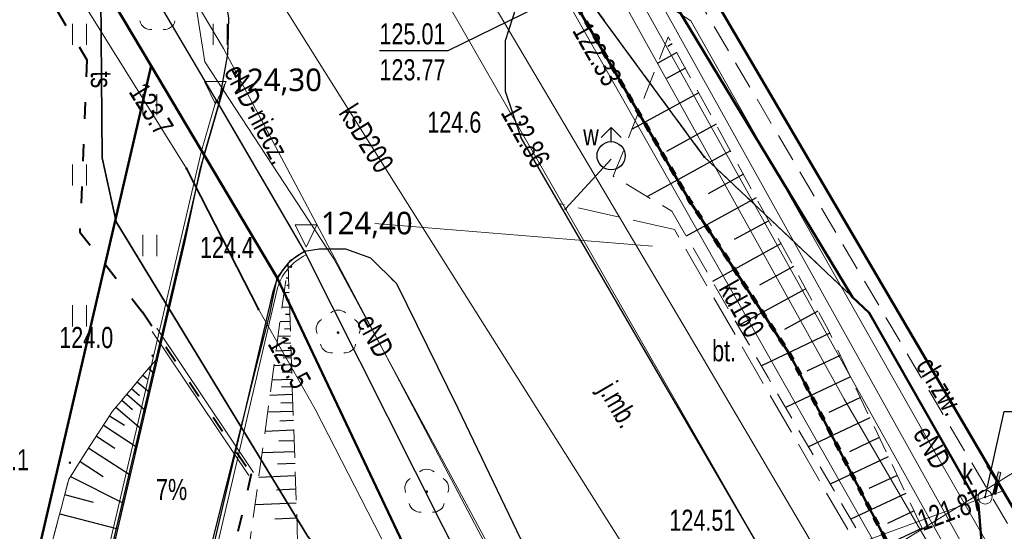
# Model space of a CAD drawing. Header units: millimetres. Extents: x 7464056 to 7464277, y 5957530 to 5957827.
# Tile 12 of 22: x 7464159 to 7464194, y 5957603 to 5957621. Entities that reach past the tile are written whole.
import ezdxf
from ezdxf.enums import TextEntityAlignment as Align

# ---------------------------------------------------------------- set-up
doc = ezdxf.new("R2010")
doc.units = ezdxf.units.MM
doc.header["$MEASUREMENT"] = 0
for name, pattern in [('1', [0.6, 0.3, -0.3]), ('1.0_0.5', [1.5, 1, -0.5]), ('1.5_0.5', [2, 1.5, -0.5]), ('219-500', [0]), ('ACAD_ISO03W100', [30, 12, -18]), ('egug-500', [1, 0.5, -0.5])]:
    doc.linetypes.add(name, pattern=pattern)
doc.layers.get('0').update_dxf_attribs({"color": 2, "linetype": 'CONTINUOUS', "lineweight": 0, "plot": 0})
for name, color, linetype in [('000 Inne (niezydentyfikowane)', 7, 'CONTINUOUS'), ('203-punkt graniczny', 7, 'CONTINUOUS'), ('218-kontur użytku gruntowego', 7, 'CONTINUOUS'), ('312-budynek ewidencyjny', 7, 'CONTINUOUS'), ('320-blok - kondygnacja nadziemna', 7, 'CONTINUOUS'), ('chodnik', 7, 'CONTINUOUS'), ('chodnik-Atr17', 7, 'CONTINUOUS'), ('drzewo liściaste', 7, 'CONTINUOUS'), ('hydrant', 7, 'CONTINUOUS'), ('hydrant-Atr17', 7, 'CONTINUOUS'), ('jezdnia', 7, 'CONTINUOUS'), ('jezdnia-Atr17', 7, 'CONTINUOUS'), ('krawężnik', 7, 'CONTINUOUS'), ('obszar utwardzony', 7, 'CONTINUOUS'), ('obszar utwardzony-Atr17', 7, 'CONTINUOUS'), ('obudowa ochronna przewodu', 7, 'CONTINUOUS'), ('pikieta naturalna', 7, 'CONTINUOUS'), ('pikieta naturalna-Atr2', 7, 'CONTINUOUS'), ('pikieta sztuczna', 7, 'CONTINUOUS'), ('pikieta sztuczna-Atr2', 7, 'CONTINUOUS'), ('przewód ciepłowniczy', 7, 'CONTINUOUS'), ('przewód elektroenergetyczny podziemny', 7, 'CONTINUOUS'), ('przewód elektroenergetyczny podziemny-Atr1', 7, 'CONTINUOUS'), ('przewód gazowy', 7, 'CONTINUOUS'), ('przewód kanalizacyjny', 7, 'CONTINUOUS'), ('przewód kanalizacyjny-Atr1', 7, 'CONTINUOUS'), ('przewód telekomunikacyjny podziemny', 7, 'CONTINUOUS'), ('przewód telekomunikacyjny podziemny-Atr1', 7, 'CONTINUOUS'), ('przewód wodociągowy', 7, 'CONTINUOUS'), ('rzedna', 7, 'CONTINUOUS'), ('rzedna-Atr2', 7, 'CONTINUOUS'), ('rzedna-Atr3', 7, 'CONTINUOUS'), ('skarpa nieumocniona', 7, 'CONTINUOUS'), ('studnia kanalizacyjna', 7, 'CONTINUOUS'), ('studnia kanalizacyjna-Atr17', 7, 'CONTINUOUS'), ('trawnik', 7, 'CONTINUOUS')]:
    doc.layers.add(name, color=color, linetype=linetype)
for name, color, linetype, lineweight in [('219-działka ewidencyjna', 3, 'CONTINUOUS', 30), ('__A-krawężnik', 7, 'CONTINUOUS', 30), ('__A-opisy', 7, 'CONTINUOUS', 20), ('__A-rzędne projektowane', 7, 'CONTINUOUS', 15), ('__A-Wymiary', 7, 'CONTINUOUS', 13), ('E-kable elektryczne', 1, 'ACAD_ISO03W100', 40)]:
    doc.layers.add(name, color=color, linetype=linetype, lineweight=lineweight)
doc.styles.add('arial', font='arial.ttf')
doc.styles.get("Standard").update_dxf_attribs({"font": 'Working1250', "width": 0.75})
doc.styles.add('trebuchet', font='trebuc.ttf')
doc.dimstyles.new('500', dxfattribs={"dimscale": 0.1, "dimtxt": 10, "dimasz": 1, "dimexe": 1.25, "dimexo": 0.625, "dimgap": 3, "dimtad": 1, "dimzin": 4, "dimdsep": 46, "dimtxsty": 'arial', "dimblk": 'W', "dimcen": 1, "dimse1": 1, "dimse2": 1, "dimclrd": 256, "dimclrt": 7, "dimadec": 1, "dimazin": 0, "dimtm": 1e-09, "dimtfac": 1, "dimtmove": 0, "dimatfit": 0, "dimldrblk": 'W', "dimfxl": 0, "dimlwd": 5, "dimarcsym": 0})

# ---------------------------------------------------------------- blocks, each defined once
blk = doc.blocks.new('203')
at = {"linetype": 'Continuous', "lineweight": 0}
h = blk.add_hatch(color=0, dxfattribs=at)
edge = h.paths.add_edge_path()
edge.add_arc((0, 0), 0.045, 0, 360)
blk = doc.blocks.new('PW01')
at = {"linetype": 'Continuous', "lineweight": 13}
h = blk.add_hatch(color=0, dxfattribs=at)
edge = h.paths.add_edge_path()
edge.add_arc((0, 0), 0.045, 0, 360)
blk = doc.blocks.new('SUWH')
at = {"color": 0, "linetype": 'Continuous'}
for p in [(-0.354, 0.646), (0, 0.5), (0.354, 0.646)]:
    blk.add_line(p, (0, 1), dxfattribs=at)
blk.add_circle((0, 0), 0.5, dxfattribs=at)
blk = doc.blocks.new('OP021')
at = {"linetype": 'Continuous', "lineweight": 13}
h = blk.add_hatch(color=0, dxfattribs=at)
edge = h.paths.add_edge_path()
edge.add_arc((0, 0), 0.05, 0, 360)
at = {"color": 0, "linetype": 'Continuous', "lineweight": 13}
for centre, start, end in [((0, 0.4), 49.272, 130.728), ((-0.38, 0.124), 121.308, 202.548), ((0.38, 0.124), 337.452, 58.692), ((-0.235, -0.324), 193.221, 274.871), ((0.235, -0.324), 265.129, 346.779)]:
    blk.add_arc(centre, 0.4, start, end, dxfattribs=at)
blk = doc.blocks.new('TU04')
at = {"color": 0, "linetype": 'Continuous', "lineweight": 13}
for p, q in [((0, 0), (0, 0.75)), ((0.5, 0), (0.5, 0.75))]:
    blk.add_line(p, q, dxfattribs=at)
blk = doc.blocks.new('US15')
at = {"color": 0, "linetype": 'Continuous', "lineweight": 13}
blk.add_circle((0, 0), 0.25, dxfattribs=at)
blk = doc.blocks.new('Kota2')
at = {"color": 0}
blk.add_lwpolyline([(-0.386, 0.799), (0, 0), (0.386, 0.799)], close=True, dxfattribs=at)
at = {"color": 0, "style": 'trebuchet'}
blk.add_attdef('POZIOM', (-0.775, 1.071), '', height=1, dxfattribs=at)
blk = doc.blocks.new('W')
h = blk.add_hatch(color=256)
h.paths.add_polyline_path([(0.65, 0), (2.98, 2.33), (2.27, 3.04), (0, 0.76), (0, 0)])
h.paths.add_polyline_path([(0, 0), (0, 0.76), (-0.56, 0.21), (-0.76, 0)])
h.paths.add_polyline_path([(0, -0.65), (0.15, -0.5), (0.65, 0), (0, 0)])
h.paths.add_polyline_path([(-3.39, -2.62), (-2.68, -3.33), (0, -0.65), (0, 0), (-0.76, 0)])
blk.add_hatch(color=256).paths.add_polyline_path([(-3.39, -2.62), (-2.68, -3.33), (0, -0.65), (0, 0), (-0.76, 0)])
for p, q in [((0, -7), (0, 7)), ((-8, 0), (8, 0)), ((-0.56, 0.21), (-3.39, -2.62)), ((-0.56, 0.21), (2.27, 3.04)), ((0.15, -0.5), (2.98, 2.33)), ((2.27, 3.04), (2.98, 2.33)), ((-3.39, -2.62), (-2.68, -3.33)), ((0.15, -0.5), (-2.68, -3.33))]:
    blk.add_line(p, q)
blk = doc.blocks.new('*D48')
at = {"layer": '__A-Wymiary', "lineweight": 5, "ltscale": 0.25}
blk.add_line((7464168.423, 5957589.459), (7464193.493, 5957604.954), dxfattribs=at)
at = {"layer": '__A-Wymiary', "linetype": 'ByBlock', "lineweight": 5, "xscale": 0.1, "yscale": 0.1, "zscale": 0.1}
for p, rotation in [((7464193.579, 5957605.006), 31.71865066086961), ((7464168.338, 5957589.406), 211.7186506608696)]:
    blk.add_blockref('W', p, dxfattribs=dict(at, rotation=rotation))
at = {"layer": '__A-Wymiary', "color": 7, "ltscale": 0.25, "insert": (7464182.486, 5957599.103), "char_height": 1, "attachment_point": 5, "rotation": 31.7187, "style": 'arial'}
blk.add_mtext('29.67', dxfattribs=at)

msp = doc.modelspace()

# ---------------------------------------------------------------- linework, layer by layer
at = {"ltscale": 0.25}
msp.add_line((7464181.329, 5957613.394), (7464171.465, 5957614.204), dxfattribs=at)
at = {"layer": '000 Inne (niezydentyfikowane)', "color": 56, "linetype": 'Continuous', "lineweight": 50, "flags": 128}
for points in [[(7464194.89, 5957593.94), (7464195.967, 5957590.719), (7464186.213, 5957609.558), (7464182.663, 5957614.998), (7464176.499, 5957625.621), (7464176.492, 5957625.631), (7464162.981, 5957648.914), (7464162.94, 5957648.984), (7464158.056, 5957657.401), (7464158.016, 5957657.47), (7464129.82, 5957706.056), (7464119.97, 5957723.029), (7464096.51, 5957762.918)], [(7464273.22, 5957619.103), (7464256.633, 5957609.097), (7464248.534, 5957622.926), (7464194.89, 5957593.94), (7464193.43, 5957597.96), (7464192.91, 5957604.22), (7464189.03, 5957611.03), (7464188.444, 5957611.585), (7464159.394, 5957659.51), (7464096.659, 5957763.005)], [(7464096.659, 5957763.005), (7464159.394, 5957659.51), (7464188.444, 5957611.585), (7464189.03, 5957611.03), (7464192.91, 5957604.22), (7464193.43, 5957597.96), (7464194.89, 5957593.94)], [(7464129.82, 5957706.056), (7464158.016, 5957657.47), (7464158.056, 5957657.401), (7464162.94, 5957648.984), (7464162.981, 5957648.914), (7464176.492, 5957625.631), (7464176.499, 5957625.621), (7464182.663, 5957614.998), (7464186.213, 5957609.558), (7464195.967, 5957590.719), (7464195.97, 5957590.71), (7464198.51, 5957586.21), (7464201.941, 5957582.25), (7464205.521, 5957578.87), (7464209.991, 5957575.1), (7464215.369, 5957570.98), (7464206.32, 5957560.132), (7464194.92, 5957546.46), (7464180.799, 5957585.27), (7464167.995, 5957612.279), (7464163.514, 5957619.798), (7464156.208, 5957632.058), (7464149.275, 5957643.692), (7464129.849, 5957676.292)], [(7464126.431, 5957614.494), (7464156.208, 5957632.058), (7464163.514, 5957619.798), (7464156.749, 5957590.749), (7464156.689, 5957582.483), (7464160.044, 5957570.443), (7464166.573, 5957560.859), (7464191.954, 5957545.875), (7464191.47, 5957545.78), (7464189.787, 5957545.447), (7464144.12, 5957536.43), (7464125.18, 5957539.755)]]:
    msp.add_lwpolyline(points, dxfattribs=at)
at = {"layer": '000 Inne (niezydentyfikowane)', "color": 253, "linetype": '1', "lineweight": 100, "flags": 128}
msp.add_lwpolyline([(7464096.51, 5957762.918), (7464119.97, 5957723.029), (7464129.82, 5957706.056), (7464158.016, 5957657.47), (7464158.056, 5957657.401), (7464162.94, 5957648.984), (7464162.981, 5957648.914), (7464176.492, 5957625.631), (7464176.499, 5957625.621), (7464182.663, 5957614.998), (7464186.213, 5957609.558), (7464195.967, 5957590.719), (7464195.97, 5957590.71), (7464198.51, 5957586.21), (7464201.941, 5957582.25), (7464205.521, 5957578.87), (7464209.991, 5957575.1), (7464215.369, 5957570.98), (7464206.32, 5957560.132), (7464194.92, 5957546.46), (7464194.899, 5957546.456), (7464191.954, 5957545.875), (7464191.47, 5957545.78), (7464189.787, 5957545.447)], dxfattribs=at)
at = {"layer": '000 Inne (niezydentyfikowane)', "color": 253, "linetype": '1', "lineweight": 13, "flags": 128}
msp.add_lwpolyline([(7464125.18, 5957539.755), (7464144.12, 5957536.43), (7464189.787, 5957545.447), (7464191.47, 5957545.78), (7464191.954, 5957545.875), (7464194.899, 5957546.456), (7464194.92, 5957546.46), (7464206.32, 5957560.132), (7464215.369, 5957570.98), (7464209.991, 5957575.1), (7464205.521, 5957578.87), (7464201.941, 5957582.25), (7464198.51, 5957586.21), (7464195.97, 5957590.71), (7464195.967, 5957590.719), (7464186.213, 5957609.558), (7464182.663, 5957614.998), (7464176.499, 5957625.621), (7464176.492, 5957625.631), (7464162.981, 5957648.914), (7464162.94, 5957648.984), (7464158.056, 5957657.401), (7464158.016, 5957657.47)], dxfattribs=at)
at = {"layer": '000 Inne (niezydentyfikowane)', "color": 7, "linetype": 'Continuous', "lineweight": 25, "flags": 128}
for points in [[(7464182.03, 5957620.58), (7464181.88, 5957620.49)], [(7464182.2, 5957620.27), (7464181.52, 5957619.9)], [(7464182.5, 5957619.72), (7464181.83, 5957619.35)], [(7464182.98, 5957618.84), (7464180.59, 5957617.54)], [(7464183.59, 5957617.73), (7464181.83, 5957616.76)], [(7464184.1, 5957616.78), (7464181.15, 5957615.16)], [(7464184.56, 5957615.95), (7464183.31, 5957615.26)], [(7464185.01, 5957615.12), (7464182.53, 5957613.76)], [(7464185.46, 5957614.3), (7464184.23, 5957613.63)], [(7464185.9, 5957613.49), (7464183.46, 5957612.15)], [(7464186.34, 5957612.68), (7464185.13, 5957612.02)], [(7464168.39, 5957612.52), (7464168.37, 5957612.51)], [(7464168.4, 5957612.26), (7464168.31, 5957612.26)], [(7464168.41, 5957612), (7464168.34, 5957612)], [(7464168.42, 5957611.75), (7464168.24, 5957611.74)], [(7464186.78, 5957611.88), (7464184.37, 5957610.57)], [(7464168.43, 5957611.23), (7464168.17, 5957611.22)], [(7464168.42, 5957611.49), (7464168.31, 5957611.48)], [(7464168.44, 5957610.97), (7464168.29, 5957610.97)], [(7464187.21, 5957611.09), (7464186.02, 5957610.44)], [(7464168.45, 5957610.72), (7464168.1, 5957610.71)], [(7464168.47, 5957610.2), (7464168.02, 5957610.19)], [(7464168.46, 5957610.46), (7464168.26, 5957610.45)], [(7464187.63, 5957610.31), (7464185.2, 5957609.15)], [(7464168.48, 5957609.95), (7464168.23, 5957609.94)], [(7464168.49, 5957609.69), (7464167.95, 5957609.67)], [(7464188, 5957609.52), (7464186.82, 5957608.96)], [(7464168.5, 5957609.18), (7464167.88, 5957609.15)], [(7464168.5, 5957609.43), (7464168.21, 5957609.42)], [(7464163.22, 5957608.82), (7464163.38, 5957608.69)], [(7464163.43, 5957609.06), (7464163.62, 5957608.89)], [(7464168.51, 5957608.92), (7464168.18, 5957608.91)], [(7464163.02, 5957608.58), (7464163.46, 5957608.21)], [(7464168.52, 5957608.66), (7464167.81, 5957608.64)], [(7464188.37, 5957608.76), (7464186.06, 5957607.67)], [(7464162.65, 5957608.14), (7464163.31, 5957607.58)], [(7464162.82, 5957608.34), (7464163.1, 5957608.1)], [(7464168.54, 5957608.13), (7464167.74, 5957608.1)], [(7464168.53, 5957608.41), (7464168.15, 5957608.39)], [(7464162.47, 5957607.93), (7464162.85, 5957607.6)], [(7464168.55, 5957607.84), (7464168.13, 5957607.83)], [(7464188.72, 5957608.02), (7464187.6, 5957607.49)], [(7464162.04, 5957607.38), (7464162.57, 5957607.04)], [(7464162.26, 5957607.68), (7464163.15, 5957606.92)], [(7464168.56, 5957607.53), (7464167.66, 5957607.5)], [(7464161.82, 5957607.04), (7464163, 5957606.27)], [(7464168.57, 5957607.21), (7464168.09, 5957607.19)], [(7464189.06, 5957607.3), (7464186.88, 5957606.27)], [(7464168.59, 5957606.86), (7464167.56, 5957606.82)], [(7464161.57, 5957606.65), (7464162.23, 5957606.23)], [(7464168.6, 5957606.49), (7464168.06, 5957606.47)], [(7464189.39, 5957606.6), (7464188.33, 5957606.1)], [(7464161.3, 5957606.23), (7464162.77, 5957605.28)], [(7464168.61, 5957606.1), (7464167.46, 5957606.06)], [(7464160.99, 5957605.75), (7464161.81, 5957605.22)], [(7464168.63, 5957605.68), (7464168.01, 5957605.66)], [(7464189.71, 5957605.92), (7464187.65, 5957604.95)], [(7464160.65, 5957605.22), (7464162.54, 5957604.27)], [(7464168.64, 5957605.24), (7464167.34, 5957605.19)], [(7464190.03, 5957605.26), (7464189.02, 5957604.79)], [(7464160.44, 5957604.58), (7464161.46, 5957604.31)], [(7464168.66, 5957604.77), (7464167.97, 5957604.74)], [(7464190.33, 5957604.62), (7464188.38, 5957603.7)], [(7464168.67, 5957604.27), (7464167.21, 5957604.22)], [(7464160.27, 5957603.9), (7464162.33, 5957603.36)], [(7464190.63, 5957604), (7464189.68, 5957603.55)], [(7464168.69, 5957603.74), (7464167.91, 5957603.71)], [(7464190.91, 5957603.39), (7464189.08, 5957602.52)]]:
    msp.add_lwpolyline(points, dxfattribs=at)
at = {"layer": '000 Inne (niezydentyfikowane)', "color": 56, "linetype": 'Continuous', "lineweight": 50, "flags": 128}
msp.add_lwpolyline([(7464194.92, 5957546.46), (7464194.899, 5957546.456), (7464191.954, 5957545.875), (7464166.573, 5957560.859), (7464160.044, 5957570.443), (7464156.689, 5957582.483), (7464156.749, 5957590.749), (7464163.514, 5957619.798), (7464167.995, 5957612.279), (7464180.799, 5957585.27)], close=True, dxfattribs=at)
at = {"layer": '218-kontur użytku gruntowego', "color": 3, "linetype": 'egug-500', "lineweight": 18, "flags": 128}
for points in [[(7464165.86, 5957618.54), (7464132.53, 5957674.94)], [(7464132.53, 5957674.94), (7464165.86, 5957618.54)], [(7464178.1, 5957623.48), (7464183.17, 5957616.57)], [(7464183.17, 5957616.57), (7464178.1, 5957623.48)], [(7464168.97, 5957613.22), (7464165.86, 5957618.54)], [(7464165.86, 5957618.54), (7464168.97, 5957613.22)], [(7464183.17, 5957616.57), (7464189.03, 5957611.03)], [(7464189.03, 5957611.03), (7464183.17, 5957616.57)], [(7464180.8, 5957589.72), (7464168.97, 5957613.22)], [(7464168.97, 5957613.22), (7464180.8, 5957589.72)], [(7464189.03, 5957611.03), (7464192.91, 5957604.22)], [(7464192.91, 5957604.22), (7464189.03, 5957611.03)], [(7464192.91, 5957604.22), (7464193.43, 5957597.96)], [(7464193.43, 5957597.96), (7464192.91, 5957604.22)]]:
    msp.add_lwpolyline(points, dxfattribs=at)
at = {"layer": '219-działka ewidencyjna', "linetype": '219-500', "flags": 128}
for points in [[(7464165.86, 5957618.54), (7464132.53, 5957674.94)], [(7464183.17, 5957616.57), (7464178.1, 5957623.48)], [(7464168.97, 5957613.22), (7464165.86, 5957618.54)], [(7464189.03, 5957611.03), (7464183.17, 5957616.57)], [(7464180.8, 5957589.72), (7464168.97, 5957613.22)], [(7464192.91, 5957604.22), (7464189.03, 5957611.03)], [(7464193.43, 5957597.96), (7464192.91, 5957604.22)]]:
    msp.add_lwpolyline(points, dxfattribs=at)
at = {"layer": '312-budynek ewidencyjny', "color": 7, "linetype": 'Continuous', "lineweight": 50, "flags": 128}
msp.add_lwpolyline([(7464194.46, 5957603.58), (7464183.55, 5957622.17)], dxfattribs=at)
at = {"layer": '320-blok - kondygnacja nadziemna', "color": 7, "linetype": 'Continuous', "lineweight": 18, "flags": 128}
msp.add_lwpolyline([(7464240.25, 5957641.388), (7464219.93, 5957629.68), (7464216.7, 5957635.08), (7464213.12, 5957632.88), (7464223.14, 5957616.02), (7464205.13, 5957605.33), (7464201.92, 5957603.39), (7464199.94, 5957606.81), (7464194.46, 5957603.58), (7464183.55, 5957622.17)], dxfattribs=at)
at = {"layer": '__A-krawężnik', "lineweight": 15, "ltscale": 0.25}
for p, q in [((7464165.308, 5957616.788), (7464165.831, 5957618.587)), ((7464159.806, 5957593.312), (7464165.308, 5957616.788)), ((7464163.444, 5957592.442), (7464167.983, 5957611.811))]:
    msp.add_line(p, q, dxfattribs=at)
at = {"layer": '__A-krawężnik', "ltscale": 0.25}
for p, q in [((7464165.396, 5957616.639), (7464165.919, 5957618.438)), ((7464159.923, 5957593.284), (7464165.396, 5957616.639)), ((7464163.327, 5957592.469), (7464167.866, 5957611.838))]:
    msp.add_line(p, q, dxfattribs=at)
msp.add_arc((7464169.813, 5957611.382), 2, 114.6296, 166.8105, dxfattribs=at)
at = {"layer": '__A-krawężnik', "lineweight": 15, "ltscale": 0.25}
msp.add_arc((7464169.813, 5957611.382), 1.88, 114.6296, 166.8105, dxfattribs=at)
at = {"layer": 'chodnik', "color": 7, "linetype": '1.0_0.5', "lineweight": 18, "flags": 128}
msp.add_lwpolyline([(7464201.7, 5957602.85), (7464202.96, 5957603.56), (7464202.78, 5957603.91), (7464201.92, 5957603.39), (7464199.94, 5957606.81), (7464194.46, 5957603.58), (7464183.55, 5957622.17), (7464183.13, 5957621.86), (7464194.32, 5957602.92), (7464199.75, 5957605.97)], close=True, dxfattribs=at)
at = {"layer": 'E-kable elektryczne', "linetype": 'Continuous', "lineweight": 15, "ltscale": 0.05}
for p, q in [((7464163.548, 5957610.375), (7464166.992, 5957605.256)), ((7464163.714, 5957610.486), (7464167.158, 5957605.368))]:
    msp.add_line(p, q, dxfattribs=at)
at = {"layer": 'E-kable elektryczne', "ltscale": 0.05}
msp.add_lwpolyline([(7464087.37, 5957741.555), (7464088.274, 5957740.255), (7464090.395, 5957741.44), (7464098.714, 5957725.679), (7464100.092, 5957722.657), (7464108.51, 5957706.83), (7464108.51, 5957706.83), (7464110.375, 5957703.885), (7464117.206, 5957692.939), (7464112.473, 5957684.233), (7464118.094, 5957673.171), (7464130.166, 5957673.998), (7464142.923, 5957649.885), (7464161.236, 5957620.016), (7464160.984, 5957613.902), (7464163.205, 5957611.064), (7464167.075, 5957605.312), (7464163.85, 5957591.454), (7464163.85, 5957589.14), (7464165.616, 5957586.064)], dxfattribs=at)
at = {"layer": 'jezdnia', "color": 7, "linetype": '1.5_0.5', "lineweight": 18, "flags": 128}
for points in [[(7464086.851, 5957757.258), (7464091.92, 5957748.72), (7464093.17, 5957746.61), (7464100.88, 5957733.62), (7464109.13, 5957719.6), (7464117.32, 5957705.91), (7464124.79, 5957693.36), (7464131.59, 5957681.85), (7464137.77, 5957671.55), (7464145.7, 5957658.29), (7464153.31, 5957645.2), (7464161.81, 5957630.88), (7464165.59, 5957624.29), (7464166.01, 5957623.09), (7464166.28, 5957621.51), (7464166.24, 5957620.22), (7464165.92, 5957618.44), (7464168.97, 5957613.22), (7464169.49, 5957613.31), (7464170.42, 5957613.31), (7464171.31, 5957612.99), (7464172.23, 5957612.07), (7464174.42, 5957607.65), (7464180.26, 5957595.46), (7464181.97, 5957591.93), (7464181.97, 5957591.41), (7464181.65, 5957590.58), (7464181.19, 5957590.07), (7464180.8, 5957589.72), (7464180.45, 5957589.49), (7464177.71, 5957587.72), (7464174.48, 5957585.62), (7464174.04, 5957585.45), (7464173.25, 5957585.36), (7464172.37, 5957585.5), (7464170.33, 5957586.19), (7464174.29, 5957579.29), (7464174.66, 5957580.9), (7464175.14, 5957581.82), (7464175.95, 5957582.64), (7464182.63, 5957586.49), (7464183.82, 5957586.55), (7464184.39, 5957586.13), (7464185.16, 5957585.13), (7464186.91, 5957580.49), (7464187.35, 5957579.06), (7464188.33, 5957575.91), (7464191.48, 5957567.03), (7464194.04, 5957559.04), (7464194.66, 5957556.96), (7464194.8, 5957555.42), (7464194.36, 5957553.91), (7464193.7, 5957553.12), (7464193.01, 5957552.89), (7464195.32, 5957546.4), (7464196.35, 5957545.53), (7464197.42, 5957544.45), (7464198.3, 5957543.12), (7464199.02, 5957541.65), (7464199.69, 5957539.99), (7464200.28, 5957536.84), (7464200.881, 5957534.249)], [(7464242.586, 5957534.495), (7464240.61, 5957559.1), (7464239.56, 5957559.38), (7464235.85, 5957560.07), (7464225.66, 5957563.07), (7464220.07, 5957565.67), (7464217.1, 5957567.15), (7464215.35, 5957568.13), (7464213.87, 5957569.14), (7464211.66, 5957570.44), (7464210.18, 5957571.38), (7464208.29, 5957572.78), (7464206.24, 5957574.48), (7464204.25, 5957576.69), (7464201.87, 5957579.06), (7464200.34, 5957580.58), (7464198.79, 5957581.93), (7464196.91, 5957584.14), (7464196.84, 5957584.25), (7464195.51, 5957586.18), (7464194.52, 5957587.98), (7464193.96, 5957589.66), (7464193.96, 5957591.03), (7464194.3, 5957592.24), (7464195.46, 5957593.87), (7464193.53, 5957597.77), (7464192.49, 5957597.4), (7464191.04, 5957597.43), (7464190.04, 5957597.51), (7464189.06, 5957597.8), (7464187.91, 5957598.58), (7464187.01, 5957599.52), (7464185.58, 5957601.93), (7464180.91, 5957609.95), (7464176.66, 5957617.25), (7464176.11, 5957618.89), (7464176.11, 5957620.7), (7464176.63, 5957622.32), (7464174.2, 5957626.36), (7464172.67, 5957626.42), (7464171.61, 5957626.96), (7464170.7, 5957627.74), (7464169.84, 5957628.75), (7464166.58, 5957634.38), (7464160.16, 5957645.36), (7464159.53, 5957646.36), (7464159.16, 5957647.83), (7464159.19, 5957649.1), (7464159.45, 5957650.3), (7464160.02, 5957651.39), (7464161.02, 5957652.43), (7464159.37, 5957655.23), (7464158.8, 5957654.97), (7464157.83, 5957654.85), (7464156.56, 5957654.88), (7464155.16, 5957655.37), (7464154.15, 5957655.96), (7464153.27, 5957656.96), (7464152.31, 5957658.39), (7464148.38, 5957665.08), (7464144.09, 5957672.43), (7464138.71, 5957681.55), (7464138.51, 5957682.74), (7464138.71, 5957684.4), (7464139.31, 5957685.79), (7464139.83, 5957686.59), (7464136.07, 5957692.2), (7464134.95, 5957692.08), (7464133.41, 5957692.4), (7464132.27, 5957693.05), (7464131.56, 5957693.69), (7464130.73, 5957694.98), (7464126.37, 5957702.18), (7464126, 5957703.21), (7464125.81, 5957704.71), (7464126.06, 5957706.26), (7464126.54, 5957707.27), (7464127.1, 5957708.06), (7464130.958, 5957710.421)]]:
    msp.add_lwpolyline(points, dxfattribs=at)
msp.add_lwpolyline([(7464175.08, 5957566.94), (7464168.12, 5957579.06), (7464164.6, 5957585.2), (7464164.05, 5957586.08), (7464163.49, 5957587.16), (7464163.17, 5957588.47), (7464163.09, 5957590.54), (7464163.17, 5957592.05), (7464163.8, 5957595.25), (7464165.08, 5957600.48), (7464167.34, 5957609.47), (7464167.73, 5957610.98), (7464167.99, 5957612.28), (7464168.48, 5957612.9), (7464168.97, 5957613.22), (7464165.92, 5957618.44), (7464165.25, 5957616.11), (7464164.7, 5957613.53), (7464161.91, 5957601.58), (7464159.06, 5957589.68), (7464158.91, 5957588.78), (7464158.88, 5957587.14), (7464159.08, 5957584.49), (7464159.56, 5957581.48), (7464159.93, 5957579.62), (7464160.1, 5957579.06), (7464160.48, 5957577.81), (7464161.22, 5957574.98), (7464162.46, 5957571.47), (7464164.25, 5957568.18), (7464166.47, 5957565.3), (7464169.08, 5957562.56), (7464171.1, 5957560.79), (7464173.39, 5957559.16), (7464176.91, 5957557.14), (7464184.31, 5957552.93), (7464188.42, 5957550.79), (7464189.21, 5957550.43), (7464191.67, 5957549.01), (7464193.61, 5957547.69), (7464195.32, 5957546.4), (7464193.01, 5957552.89), (7464191.65, 5957552.87), (7464190.31, 5957553.48), (7464175.47, 5957562.01), (7464174.72, 5957562.88), (7464174.26, 5957564.06), (7464174.2, 5957565.3), (7464174.58, 5957566.25)], close=True, dxfattribs=at)
at = {"layer": 'krawężnik', "color": 7, "linetype": 'Continuous', "lineweight": 25, "flags": 128}
for points in [[(7464165.92, 5957618.44), (7464166.24, 5957620.22), (7464166.28, 5957621.51), (7464166.01, 5957623.09), (7464165.59, 5957624.29), (7464161.81, 5957630.88), (7464153.31, 5957645.2), (7464145.7, 5957658.29), (7464137.77, 5957671.55), (7464131.59, 5957681.85), (7464124.79, 5957693.36), (7464117.32, 5957705.91), (7464109.13, 5957719.6), (7464100.88, 5957733.62), (7464093.17, 5957746.61), (7464091.92, 5957748.72), (7464086.851, 5957757.258)], [(7464193.53, 5957597.77), (7464192.49, 5957597.4), (7464191.04, 5957597.43), (7464190.04, 5957597.51), (7464189.06, 5957597.8), (7464187.91, 5957598.58), (7464187.01, 5957599.52), (7464185.58, 5957601.93), (7464180.91, 5957609.95), (7464176.66, 5957617.25), (7464176.11, 5957618.89), (7464176.11, 5957620.7), (7464176.63, 5957622.32)], [(7464166.12, 5957619.134), (7464165.25, 5957616.11), (7464164.7, 5957613.53), (7464161.91, 5957601.58), (7464159.06, 5957589.68), (7464158.91, 5957588.78), (7464158.88, 5957587.14), (7464159.08, 5957584.49)], [(7464164.6, 5957585.2), (7464164.05, 5957586.08), (7464163.49, 5957587.16), (7464163.17, 5957588.47), (7464163.09, 5957590.54), (7464163.17, 5957592.05), (7464163.8, 5957595.25), (7464165.08, 5957600.48), (7464167.34, 5957609.47), (7464167.73, 5957610.98), (7464167.99, 5957612.28), (7464168.48, 5957612.9), (7464168.97, 5957613.22)], [(7464168.97, 5957613.22), (7464169.49, 5957613.31), (7464170.42, 5957613.31), (7464171.31, 5957612.99), (7464172.23, 5957612.07), (7464174.42, 5957607.65), (7464180.26, 5957595.46), (7464181.97, 5957591.93), (7464181.97, 5957591.41), (7464181.65, 5957590.58), (7464181.19, 5957590.07), (7464180.8, 5957589.72), (7464180.45, 5957589.49)]]:
    msp.add_lwpolyline(points, dxfattribs=at)
at = {"layer": 'obszar utwardzony', "color": 7, "linetype": '1.5_0.5', "lineweight": 18, "flags": 128}
msp.add_lwpolyline([(7464182.11, 5957613.99), (7464178.02, 5957614.91), (7464180.91, 5957609.95), (7464185.58, 5957601.93), (7464187.01, 5957599.52), (7464187.91, 5957598.58), (7464189.06, 5957597.8), (7464190.04, 5957597.51), (7464189.93, 5957600.46)], close=True, dxfattribs=at)
at = {"layer": 'obudowa ochronna przewodu', "color": 7, "linetype": 'Continuous', "lineweight": 35, "flags": 128}
for points in [[(7464179.25, 5957580.12), (7464179.08, 5957580.59), (7464172.1, 5957599.44), (7464169.08, 5957603.09), (7464162.27, 5957614.26), (7464161.78, 5957616.53), (7464161.72, 5957623.7)], [(7464167.33, 5957611.16), (7464164.77, 5957616.16)]]:
    msp.add_lwpolyline(points, dxfattribs=at)
at = {"layer": 'przewód ciepłowniczy', "color": 212, "linetype": 'Continuous', "lineweight": 18, "flags": 128}
for points in [[(7464162.12, 5957649.72), (7464174.03, 5957631.88), (7464178.58, 5957625.17), (7464188.13, 5957607.99), (7464196.5, 5957593.62)], [(7464196.84, 5957594.11), (7464193.01, 5957600.43), (7464188.58, 5957608.38), (7464180.59, 5957622.73), (7464179.26, 5957625.03), (7464174.26, 5957632.41), (7464162.58, 5957649.98)], [(7464232.32, 5957604.14), (7464217.13, 5957595.39), (7464216.34, 5957596.85), (7464214.57, 5957595.88), (7464215.21, 5957594.49), (7464210.43, 5957591.63), (7464200.73, 5957587.69), (7464197.46, 5957594.18), (7464193.43, 5957600.87), (7464181.11, 5957622.99), (7464182.17, 5957623.64), (7464181, 5957625.56), (7464179.94, 5957624.89), (7464174.49, 5957632.94), (7464164.08, 5957648.68)]]:
    msp.add_lwpolyline(points, dxfattribs=at)
at = {"layer": 'przewód elektroenergetyczny podziemny', "color": 1, "linetype": 'Continuous', "lineweight": 18, "flags": 128}
for points in [[(7464087.32, 5957752.37), (7464095.98, 5957737.1), (7464105.9, 5957721.64), (7464112.85, 5957710.77), (7464118.26, 5957701.85), (7464125.41, 5957690.07), (7464132.72, 5957677.58), (7464134.57, 5957673.2), (7464138.74, 5957666.32), (7464145.7, 5957654.46), (7464154.32, 5957639.85), (7464161.46, 5957628.22), (7464166.09, 5957620.42), (7464169.69, 5957613.63), (7464179.16, 5957595.67), (7464181.63, 5957596.77), (7464187.58, 5957599.66), (7464192.68, 5957601.41), (7464193.82, 5957601.82)], [(7464198.519, 5957534.235), (7464197.84, 5957535.9), (7464197.3, 5957537.03), (7464195.22, 5957542.68), (7464189.26, 5957548.01), (7464189.91, 5957549.75), (7464190.89, 5957553.48), (7464190.91, 5957554.57), (7464189.76, 5957559.13), (7464187.22, 5957567.86), (7464186.59, 5957569.43), (7464183.38, 5957577.47), (7464182.86, 5957579.06), (7464180.99, 5957584.74), (7464178.47, 5957589.84), (7464169.34, 5957607.61), (7464167.33, 5957611.16), (7464164.77, 5957616.16), (7464161.16, 5957621.94), (7464156, 5957630.1), (7464149.38, 5957641.57), (7464141.13, 5957655.81)], [(7464168.05, 5957643.09), (7464175.84, 5957631.09), (7464177.91, 5957628.74), (7464177.5, 5957628.82), (7464176.58, 5957627.62), (7464178.49, 5957624.13), (7464182.69, 5957621.4), (7464191.24, 5957606.3), (7464193.82, 5957601.82), (7464194.97, 5957599.67), (7464194.08, 5957599.01), (7464196.93, 5957594.67), (7464204.47, 5957599.51), (7464205.6, 5957599.7), (7464219.19, 5957598.47), (7464230.64, 5957605.31)], [(7464185.65, 5957578.93), (7464183.21, 5957584.98), (7464181.6, 5957586.09), (7464179.87, 5957589.53), (7464181.4, 5957591.26), (7464179.26, 5957595.81), (7464177.83, 5957598.49), (7464170.01, 5957612.95), (7464165.43, 5957619.94), (7464165.01, 5957622.57), (7464165.35, 5957622.84)]]:
    msp.add_lwpolyline(points, dxfattribs=at)
at = {"layer": 'przewód gazowy', "color": 52, "linetype": 'Continuous', "lineweight": 18, "flags": 128}
msp.add_lwpolyline([(7464093.334, 5957761.057), (7464097.55, 5957753.89), (7464109.26, 5957734.1), (7464115.16, 5957723.86), (7464123.88, 5957709.15), (7464134.72, 5957690.93), (7464143.09, 5957676.91), (7464149.7, 5957665.65), (7464156.83, 5957653.79), (7464162.79, 5957643.63), (7464167.44, 5957635.73), (7464175.9, 5957621.63), (7464182.75, 5957610.05), (7464191.05, 5957595.99), (7464199.23, 5957582.14), (7464201.17, 5957579.06), (7464201.31, 5957578.82)], dxfattribs=at)
at = {"layer": 'przewód kanalizacyjny', "color": 34, "linetype": 'Continuous', "lineweight": 18, "flags": 128}
for points in [[(7464160.48, 5957634.89), (7464160.61, 5957634.67), (7464165.47, 5957626.31), (7464172.63, 5957614.91), (7464181.69, 5957600.57), (7464181.83, 5957600.36)], [(7464193.49, 5957595.36), (7464193.19, 5957595.88), (7464177.37, 5957623.74), (7464177.07, 5957624.27), (7464177.57, 5957624.59), (7464182.09, 5957627.52)], [(7464193.15, 5957604.49), (7464193.39, 5957604.57), (7464193.8, 5957604.71)], [(7464181.83, 5957600.36), (7464182.06, 5957600.44), (7464192.91, 5957604.4), (7464193.15, 5957604.49)]]:
    msp.add_lwpolyline(points, dxfattribs=at)
at = {"layer": 'przewód telekomunikacyjny podziemny', "color": 30, "linetype": 'Continuous', "lineweight": 18, "flags": 128}
msp.add_lwpolyline([(7464161.72, 5957623.7), (7464161.78, 5957616.53), (7464162.27, 5957614.26), (7464169.08, 5957603.09), (7464172.1, 5957599.44), (7464179.08, 5957580.59), (7464179.25, 5957580.12)], dxfattribs=at)
at = {"layer": 'przewód wodociągowy', "color": 5, "linetype": 'Continuous', "lineweight": 18, "flags": 128}
for points in [[(7464178.24, 5957614.72), (7464170.05, 5957629.01), (7464160.17, 5957646.25), (7464151.41, 5957661.06), (7464140.09, 5957680.17), (7464134.74, 5957689.1)], [(7464178.24, 5957614.72), (7464179.86, 5957616.49)], [(7464201.02, 5957577.83), (7464200.23, 5957579.06), (7464194.68, 5957587.68), (7464191.06, 5957593.93), (7464187.98, 5957597.74), (7464178.24, 5957614.72)]]:
    msp.add_lwpolyline(points, dxfattribs=at)
at = {"layer": 'rzedna-Atr2', "color": 7, "flags": 128}
for points in [[(7464177.86, 5957622.2), (7464174.06, 5957620.33), (7464171.63, 5957620.33)], [(7464193.15, 5957604.49), (7464193.83, 5957607.53), (7464196.229, 5957607.53)]]:
    msp.add_lwpolyline(points, dxfattribs=at)
at = {"layer": 'skarpa nieumocniona', "color": 7, "linetype": '1.0_0.5', "lineweight": 18, "flags": 128}
for points in [[(7464182.02, 5957614.64), (7464185.44, 5957608.73), (7464191.66, 5957598.1), (7464197.18, 5957600.51), (7464193.68, 5957600.32), (7464191.89, 5957601.33), (7464187.58, 5957610.42), (7464181.89, 5957620.83), (7464179.94, 5957615.88)], [(7464182.02, 5957614.64), (7464185.44, 5957608.73), (7464191.66, 5957598.1), (7464197.18, 5957600.51), (7464193.68, 5957600.32), (7464191.89, 5957601.33), (7464187.58, 5957610.42), (7464181.89, 5957620.83), (7464179.94, 5957615.88)], [(7464169.35, 5957587.9), (7464168.78, 5957601.23), (7464168.38, 5957612.78), (7464164.6, 5957585.2)], [(7464169.35, 5957587.9), (7464168.78, 5957601.23), (7464168.38, 5957612.78), (7464164.6, 5957585.2)], [(7464139.72, 5957589.11), (7464138.86, 5957588.41), (7464152.9, 5957585.36), (7464160.26, 5957594.71), (7464160.29, 5957594.84), (7464161.2, 5957598.62), (7464161.74, 5957600.9), (7464162.34, 5957603.42), (7464162.72, 5957605.07), (7464163.24, 5957607.29), (7464163.75, 5957609.44), (7464162.14, 5957607.54), (7464160.59, 5957605.13), (7464158.88, 5957598.62), (7464149.75, 5957588.95), (7464140.72, 5957589.93)], [(7464139.72, 5957589.11), (7464138.86, 5957588.41), (7464152.9, 5957585.36), (7464160.26, 5957594.71), (7464160.29, 5957594.84), (7464161.2, 5957598.62), (7464161.74, 5957600.9), (7464162.34, 5957603.42), (7464162.72, 5957605.07), (7464163.24, 5957607.29), (7464163.75, 5957609.44), (7464162.14, 5957607.54), (7464160.59, 5957605.13), (7464158.88, 5957598.62), (7464149.75, 5957588.95), (7464140.72, 5957589.93)]]:
    msp.add_lwpolyline(points, close=True, dxfattribs=at)
at = {"layer": 'trawnik', "color": 7, "linetype": '1.0_0.5', "lineweight": 18, "flags": 128}
msp.add_lwpolyline([(7464137.77, 5957671.55), (7464145.7, 5957658.29), (7464153.31, 5957645.2), (7464161.81, 5957630.88), (7464165.59, 5957624.29), (7464166.01, 5957623.09), (7464166.28, 5957621.51), (7464166.24, 5957620.22), (7464165.92, 5957618.44), (7464165.25, 5957616.11), (7464164.7, 5957613.53), (7464163.75, 5957609.44), (7464162.14, 5957607.54), (7464160.59, 5957605.13), (7464158.88, 5957598.62), (7464149.75, 5957588.95), (7464140.72, 5957589.93), (7464140.72, 5957590.36), (7464140.75, 5957592.73), (7464140.78, 5957594.74), (7464140.8, 5957596.99), (7464140.84, 5957600.05), (7464139.3, 5957603.17), (7464138.08, 5957605.61), (7464136.76, 5957608.28), (7464135.53, 5957610.77), (7464134.22, 5957613.41), (7464132.92, 5957616.01), (7464131.45, 5957618.86), (7464130.15, 5957621.38), (7464128.74, 5957624.11), (7464127.3, 5957626.93), (7464126.66, 5957628.17), (7464126.84, 5957638.93), (7464127.02, 5957656.52), (7464119.12, 5957670.16), (7464132.26, 5957677.67)], close=True, dxfattribs=at)

# ---------------------------------------------------------------- block references
at = {"layer": '203-punkt graniczny', "color": 7, "linetype": 'Continuous', "lineweight": 18}
for p in [(7464165.86, 5957618.54), (7464183.17, 5957616.57), (7464168.97, 5957613.22), (7464189.03, 5957611.03), (7464192.91, 5957604.22)]:
    msp.add_blockref('203', p, dxfattribs=at)
at = {"layer": '__A-rzędne projektowane'}
ref = msp.add_blockref('Kota2', (7464165.802, 5957618.445), dxfattribs=dict(at, zscale=0.7))
ref.add_attrib('Poziom', '124,30', (7464166.327, 5957618.905), dxfattribs={"layer": '0', "color": 0, "height": 0.8, "style": 'trebuchet'})
ref = msp.add_blockref('Kota2', (7464169.024, 5957613.359), dxfattribs=dict(at, zscale=0.7))
ref.add_attrib('Poziom', '124,40', (7464169.549, 5957613.819), dxfattribs={"layer": '0', "color": 0, "height": 0.8, "style": 'trebuchet'})
at = {"layer": 'drzewo liściaste', "color": 94, "linetype": 'Continuous', "lineweight": 18}
for p in [(7464163.74, 5957621.81), (7464170.16, 5957610.33), (7464173.31, 5957604.68)]:
    msp.add_blockref('OP021', p, dxfattribs=at)
at = {"layer": 'hydrant', "color": 5, "linetype": 'Continuous', "lineweight": 18}
msp.add_blockref('SUWH', (7464179.86, 5957616.61), dxfattribs=at)
at = {"layer": 'pikieta naturalna', "color": 7, "linetype": 'Continuous', "lineweight": 13}
for p in [(7464163.57, 5957609.51), (7464160.63, 5957605.71)]:
    msp.add_blockref('PW01', p, dxfattribs=at)
at = {"layer": 'pikieta sztuczna', "color": 7, "linetype": 'Continuous', "lineweight": 13}
for p in [(7464176.62, 5957617.79), (7464168.49, 5957612.67)]:
    msp.add_blockref('PW01', p, dxfattribs=at)
at = {"layer": 'rzedna', "color": 1, "linetype": 'Continuous', "lineweight": 18}
for p in [(7464164.77, 5957616.16), (7464167.33, 5957611.16)]:
    msp.add_blockref('PW01', p, dxfattribs=at)
at = {"layer": 'rzedna', "color": 5, "linetype": 'Continuous', "lineweight": 18}
msp.add_blockref('PW01', (7464178.24, 5957614.72), dxfattribs=at)
at = {"layer": 'rzedna', "color": 34, "linetype": 'Continuous', "lineweight": 18}
for p in [(7464193.39, 5957604.57), (7464192.91, 5957604.4), (7464193.15, 5957604.49)]:
    msp.add_blockref('PW01', p, dxfattribs=at)
at = {"layer": 'studnia kanalizacyjna', "color": 34, "linetype": 'Continuous', "lineweight": 18}
msp.add_blockref('US15', (7464193.15, 5957604.49), dxfattribs=at)
at = {"layer": 'trawnik', "color": 7, "linetype": 'Continuous', "lineweight": 18}
for p in [(7464160.719, 5957620.549), (7464165.719, 5957620.549), (7464163.219, 5957618.049), (7464160.719, 5957615.549), (7464163.219, 5957613.049), (7464160.719, 5957610.549)]:
    msp.add_blockref('TU04', p, dxfattribs=at)

# ---------------------------------------------------------------- texts
at = {"layer": '__A-opisy', "linetype": 'Continuous', "lineweight": 30, "width": 0.765}
msp.add_text('7%%%', height=0.75, dxfattribs=at).set_placement((7464163.69, 5957604.384))
at = {"layer": 'chodnik-Atr17', "color": 7, "width": 0.765}
msp.add_text('ch.zw.', height=0.75, rotation=301.122, dxfattribs=at).set_placement((7464190.67, 5957609.16))
at = {"layer": 'hydrant-Atr17', "color": 5, "width": 0.765}
msp.add_text('w', height=0.75, dxfattribs=at).set_placement((7464178.87, 5957617.35), align=Align.MIDDLE_LEFT)
at = {"layer": 'jezdnia-Atr17', "color": 7, "width": 0.765}
msp.add_text('j.mb.', height=0.75, rotation=-59.631, dxfattribs=at).set_placement((7464179.39, 5957608.3))
msp.add_text('j.mb.', height=0.75, rotation=-59.631, dxfattribs=at).set_placement((7464179.39, 5957608.3))
msp.add_text('j.mb.', height=0.75, rotation=-59.631, dxfattribs=at).set_placement((7464179.39, 5957608.3))
msp.add_text('j.mb.', height=0.75, rotation=-59.631, dxfattribs=at).set_placement((7464179.39, 5957608.3))
msp.add_text('j.mb.', height=0.75, rotation=-59.631, dxfattribs=at).set_placement((7464179.39, 5957608.3))
at = {"layer": 'obszar utwardzony-Atr17', "color": 7, "width": 0.765}
msp.add_text('bt.', height=0.75, dxfattribs=at).set_placement((7464183.45, 5957609.31))
at = {"layer": 'pikieta naturalna-Atr2', "color": 7, "width": 0.765}
for s, p in [('124.0', (7464160.25, 5957609.78)), ('124.1', (7464157.26, 5957605.44))]:
    msp.add_text(s, height=0.75, dxfattribs=at).set_placement(p)
at = {"layer": 'pikieta sztuczna-Atr2', "color": 7, "width": 0.765}
msp.add_text('124.6', height=0.75, dxfattribs=at).set_placement((7464173.33, 5957617.8), align=Align.MIDDLE_LEFT)
msp.add_text('124.4', height=0.75, dxfattribs=at).set_placement((7464165.25, 5957612.98))
at = {"layer": 'przewód elektroenergetyczny podziemny-Atr1', "color": 1, "width": 0.765}
msp.add_text('eND-niecz.', height=0.75, rotation=297.94, dxfattribs=at).set_placement((7464166.09, 5957619.59))
for rotation, p in [(-61.595, (7464171.12, 5957610.89)), (-60.48, (7464190.89, 5957606.92))]:
    msp.add_text('eND', height=0.75, rotation=rotation, dxfattribs=at).set_placement(p, align=Align.MIDDLE_LEFT)
at = {"layer": 'przewód kanalizacyjny-Atr1', "color": 34, "width": 0.765}
for s, rotation, p in [('ksD200', 302.132, (7464170.48, 5957618.33)), ('kd160', 299.589, (7464183.99, 5957612.08))]:
    msp.add_text(s, height=0.75, rotation=rotation, dxfattribs=at).set_placement(p, align=Align.MIDDLE_LEFT)
at = {"layer": 'przewód telekomunikacyjny podziemny-Atr1', "color": 30, "width": 0.765}
msp.add_text('ts', height=0.75, rotation=270.479, dxfattribs=at).set_placement((7464161.75, 5957619.61), align=Align.MIDDLE_LEFT)
at = {"layer": 'rzedna-Atr2', "color": 30, "width": 0.765}
msp.add_text('125.01', height=0.75, dxfattribs=at).set_placement((7464171.63, 5957620.338), align=Align.BOTTOM_LEFT)
at = {"layer": 'rzedna-Atr2', "color": 34, "width": 0.765}
for s, rotation, p in [('122.33', 299.597, (7464178.79, 5957621.24)), ('121.87', 20.033, (7464190.8, 5957603.63))]:
    msp.add_text(s, height=0.75, rotation=rotation, dxfattribs=at).set_placement(p, align=Align.MIDDLE_LEFT)
at = {"layer": 'rzedna-Atr2', "color": 7, "width": 0.765}
for s, rotation, p in [('123.7', 302.03, (7464162.7, 5957618.88)), ('123.5', 299.47, (7464167.64, 5957609.93))]:
    msp.add_text(s, height=0.75, rotation=rotation, dxfattribs=at).set_placement(p)
at = {"layer": 'rzedna-Atr2', "color": 5, "width": 0.765}
msp.add_text('122.86', height=0.75, rotation=299.81, dxfattribs=at).set_placement((7464175.92, 5957618.14))
at = {"layer": 'rzedna-Atr2', "color": 34, "width": 0.765}
msp.add_text('124.51', height=0.75, dxfattribs=at).set_placement((7464181.93, 5957603.067), align=Align.BOTTOM_LEFT)
at = {"layer": 'rzedna-Atr3', "color": 30, "width": 0.765}
msp.add_text('123.77', height=0.75, dxfattribs=at).set_placement((7464171.63, 5957619.062), align=Align.BOTTOM_LEFT)
at = {"layer": 'studnia kanalizacyjna-Atr17', "color": 34, "width": 0.765}
msp.add_text('k', height=0.75, dxfattribs=at).set_placement((7464192.34, 5957605.3), align=Align.MIDDLE_LEFT)

# ---------------------------------------------------------------- dimensions: what is measured, and where the dimension line sits
at = {"layer": '__A-Wymiary', "ltscale": 0.25}
dim = msp.add_linear_dim(base=(7464193.579, 5957605.006), p1=(7464169.219, 5957587.98), p2=(7464194.46, 5957603.58), angle=31.7187, dimstyle='500', dxfattribs=at)
dim.commit()
dim.dimension.update_dxf_attribs({"geometry": '*D48', "text_midpoint": (7464182.912, 5957598.414), "dimtype": 161})

doc.saveas('drawing.dxf')
